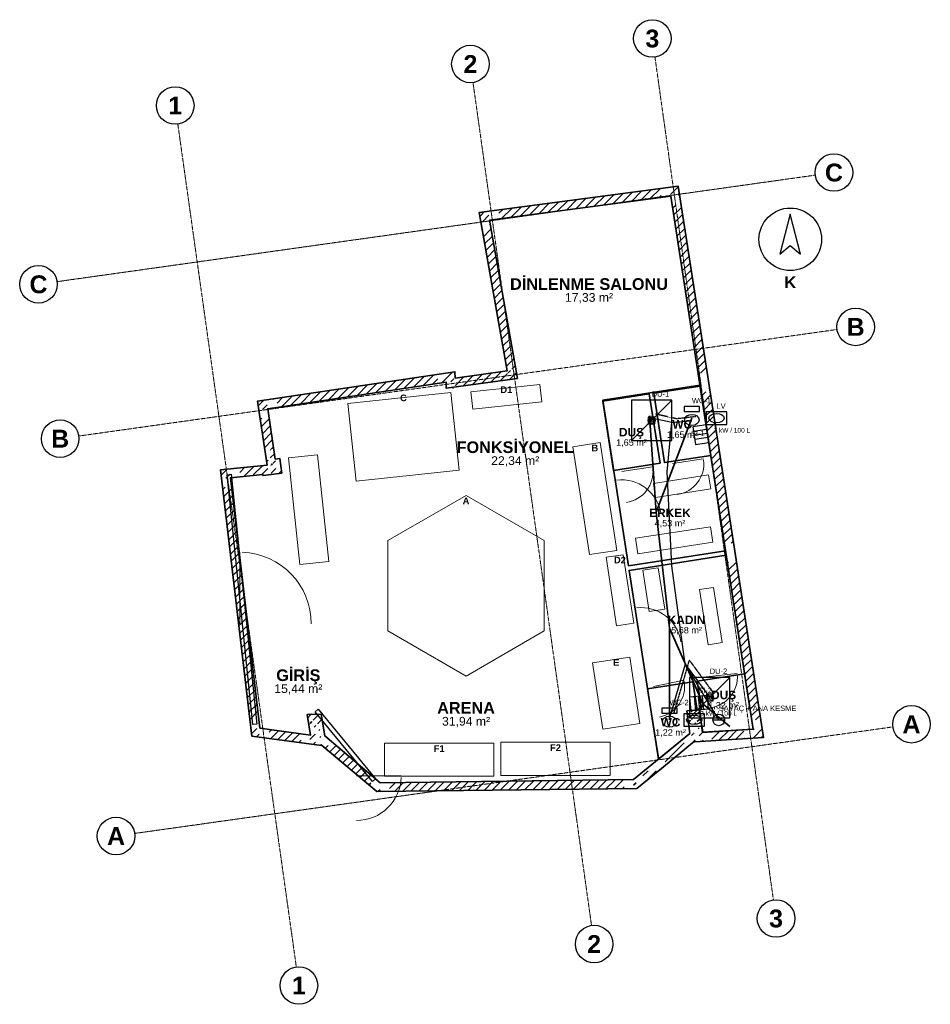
# Model space of a CAD drawing. Header units: millimetres. Extents: x -4681 to 15681, y -5011 to 17012.
import ezdxf
from ezdxf.enums import TextEntityAlignment as Align

# ---------------------------------------------------------------- set-up
doc = ezdxf.new("R2010")
doc.units = ezdxf.units.MM
doc.linetypes.add('DASHDOT', pattern=[3.556, 2.54, -0.508, 0, -0.508])
doc.linetypes.add('DASHED', pattern=[1.524, 1.27, -0.254])
for name, color, linetype, lineweight in [('A-CEPHE', 5, 'Continuous', 25), ('A-DUVAR-MEVCUT', 8, 'Continuous', 35), ('A-DUVAR-YENI', 1, 'Continuous', 35), ('A-EKIPMAN', 9, 'Continuous', 18), ('A-KAPI', 8, 'Continuous', 18), ('A-MOBILYA', 9, 'Continuous', 18), ('A-YAZI', 7, 'Continuous', 13), ('G-AKS-BALON', 8, 'Continuous', 25), ('G-AKS-HAT', 8, 'DASHDOT', 18), ('G-KUZEY', 7, 'Continuous', 25), ('M-SIHHI-CIHAZ', 8, 'Continuous', 25), ('M-SIHHI-PIS', 8, 'Continuous', 35), ('M-SIHHI-SICAK', 30, 'DASHED', 25), ('M-SIHHI-TEMIZ', 5, 'Continuous', 25)]:
    doc.layers.add(name, color=color, linetype=linetype, lineweight=lineweight)
doc.styles.add('GYM', font='arial.ttf')
doc.styles.add('GYM-B', font='arialbd.ttf')

# ---------------------------------------------------------------- blocks, each defined once
blk = doc.blocks.new('G_KUZEY')
blk.add_lwpolyline([(0, 560), (-230, -330), (0, -140), (230, -330)], close=True)
blk.add_circle((0, 0), 700)
at = {"style": 'GYM-B'}
blk.add_text('K', height=260, dxfattribs=at).set_placement((0, -960), align=Align.MIDDLE_CENTER)
blk = doc.blocks.new('M_KLOZET')
blk.add_lwpolyline([(-170, 150), (170, 150), (170, 260), (-170, 260)], close=True)
blk.add_ellipse((0, -40), major_axis=(160, 0), ratio=0.78)
at = {"style": 'GYM'}
blk.add_attdef('KOD', (0, 330), '', height=120, dxfattribs=at)
blk = doc.blocks.new('M_LAVABO')
blk.add_lwpolyline([(-230, -140), (230, -140), (230, 140), (-230, 140)], close=True)
blk.add_ellipse((0, 0), major_axis=(170, 0), ratio=0.62)
at = {"style": 'GYM'}
blk.add_attdef('KOD', (0, 210), '', height=120, dxfattribs=at)
blk = doc.blocks.new('M_DUS')
blk.add_line((-450, -450), (450, 450))
blk.add_lwpolyline([(-450, -450), (450, -450), (450, 450), (-450, 450)], close=True)
blk.add_circle((0, 0), 80)
at = {"style": 'GYM'}
blk.add_attdef('KOD', (0, 530), '', height=120, dxfattribs=at)
blk = doc.blocks.new('M_SUZGEC')
blk.add_lwpolyline([(-75, -75), (75, -75), (75, 75), (-75, 75)], close=True)
blk.add_circle((0, 0), 42)
blk = doc.blocks.new('M_ISITICI')
for p, q in [((-90, -150), (-90, 150)), ((0, -150), (0, 150)), ((90, -150), (90, 150))]:
    blk.add_line(p, q)
blk.add_lwpolyline([(-200, -150), (200, -150), (200, 150), (-200, 150)], close=True)
at = {"style": 'GYM'}
for tag, p, height in [('KOD', (0, 225), 120), ('GUC', (0, -285), 105)]:
    blk.add_attdef(tag, p, '', height=height, dxfattribs=at)
blk = doc.blocks.new('M_SAYAC')
blk.add_line((-130, 0), (130, 0))
blk.add_circle((0, 0), 130)
at = {"style": 'GYM'}
blk.add_attdef('KOD', (0, 200), '', height=120, dxfattribs=at)

msp = doc.modelspace()

# ---------------------------------------------------------------- hatches: boundary and pattern name
at = {"layer": 'A-DUVAR-MEVCUT'}
h = msp.add_hatch(dxfattribs=at)
h.set_pattern_fill('ANSI31', scale=40)
h.paths.add_polyline_path([(756, 6840), (760, 6814), (957, 6846), (953, 6872)])
h.paths.add_polyline_path([(970, 6843), (760, 6814), (756, 6840), (550, 6819), (550, 7020), (588, 7024), (970, 7024)])
h.paths.add_polyline_path([(760, 6814), (1178, 6873), (1150, 7071), (732, 7012)])
h.paths.add_polyline_path([(1149, 7083), (1178, 6873), (968, 6843), (968, 7083)])
h.paths.add_polyline_path([(1178, 6873), (1133, 7198), (935, 7171), (979, 6845)])
h.paths.add_polyline_path([(999, 7408), (1032, 7185), (1133, 7198), (1162, 6988), (923, 6988), (923, 7408)])
h.paths.add_polyline_path([(1133, 7198), (1032, 7185), (1058, 6986), (1159, 6999)])
h.paths.add_polyline_path([(1001, 7395), (1032, 7185), (1133, 7198), (1164, 6975), (822, 6975), (822, 7047), (850, 7050), (822, 7237), (822, 7395)])
h.paths.add_polyline_path([(1032, 7185), (864, 8310), (666, 8281), (834, 7155)])
h.paths.add_polyline_path([(1074, 8342), (864, 8310), (895, 8100), (693, 8100), (654, 8362), (654, 8481), (916, 8520), (1074, 8520)])
h.paths.add_polyline_path([(864, 8310), (4855, 8908), (4826, 9106), (834, 8508)])
h.paths.add_polyline_path([(4645, 9079), (4907, 9118), (5051, 9118), (5053, 8996), (5065, 8998), (5065, 8796), (4858, 8767), (4855, 8908), (4645, 8877)])
h.paths.add_polyline_path([(4855, 8908), (4858, 8767), (5058, 8772), (5055, 8912)])
h.paths.add_polyline_path([(5068, 8977), (5068, 8796), (4858, 8767), (4855, 8908), (4648, 8877), (4648, 8977)])
h.paths.add_polyline_path([(4858, 8767), (6449, 8988), (6422, 9186), (4831, 8965)])
h.paths.add_polyline_path([(6412, 9198), (6449, 8988), (6239, 8959), (6239, 9198)])
h.paths.add_polyline_path([(6449, 8988), (5826, 12526), (5629, 12492), (6252, 8954)])
h.paths.add_polyline_path([(6036, 12554), (5826, 12526), (5863, 12316), (5660, 12316), (5616, 12566), (5616, 12700), (5888, 12736), (6036, 12736)])
h.paths.add_polyline_path([(5826, 12526), (9876, 13066), (9849, 13265), (5800, 12725)])
h.paths.add_polyline_path([(9908, 12856), (9876, 13066), (9666, 13038), (9666, 13240), (9938, 13276), (10046, 13276), (10086, 13017), (10086, 12856)])
h.paths.add_polyline_path([(9876, 13066), (10521, 8898), (10719, 8928), (10073, 13097)])
h.paths.add_polyline_path([(10554, 8688), (10521, 8898), (10489, 9108), (10691, 9108), (10719, 8928), (10731, 8848), (10731, 8688)])
h.paths.add_polyline_path([(10521, 8898), (11111, 5092), (11308, 5122), (10719, 8928)])
h.paths.add_polyline_path([(11143, 4882), (11111, 5092), (11078, 5302), (11281, 5302), (11308, 5122), (11321, 5042), (11321, 4882)])
h.paths.add_polyline_path([(11111, 5092), (11722, 1144), (11920, 1174), (11308, 5122)])
h.paths.add_polyline_path([(11512, 1131), (11722, 1144), (11690, 1354), (11892, 1354), (11932, 1095), (11932, 957), (11570, 934), (11512, 934)])
h.paths.add_polyline_path([(11722, 1144), (10589, 1072), (10601, 873), (11735, 944)])
h.paths.add_polyline_path([(10379, 1282), (10562, 1282), (10589, 1072), (10799, 1086), (10799, 885), (10436, 862), (10414, 862), (10412, 877), (10394, 862), (10379, 862)])
h.paths.add_polyline_path([(10589, 1072), (10524, 1577), (10326, 1552), (10390, 1047)])
h.paths.add_polyline_path([(10314, 1367), (10314, 1558), (10524, 1577), (10551, 1367)])
h.paths.add_polyline_path([(10524, 1577), (10239, 1552), (10257, 1352), (10542, 1378)])
h.paths.add_polyline_path([(10449, 1342), (10266, 1342), (10239, 1552), (10449, 1570)])
h.paths.add_polyline_path([(10239, 1552), (10303, 1047), (10502, 1072), (10437, 1577)])
h.paths.add_polyline_path([(10093, 875), (10303, 1047), (10277, 1257), (10513, 1257), (10513, 867), (10414, 861), (10412, 877), (10363, 837), (10093, 837)])
h.paths.add_polyline_path([(10303, 1047), (9540, 421), (9667, 266), (10430, 892)])
h.paths.add_polyline_path([(9330, 248), (9540, 421), (9750, 593), (9750, 334), (9667, 266), (9600, 211), (9330, 211)])
h.paths.add_polyline_path([(9540, 421), (9046, 15), (9173, -139), (9667, 266)])
h.paths.add_polyline_path([(9256, -71), (9119, -184), (8836, -187), (8836, 13), (9046, 15), (9256, 188)])
h.paths.add_polyline_path([(9046, 15), (3378, -54), (3381, -253), (9049, -185)])
h.paths.add_polyline_path([(3588, -251), (3306, -254), (3168, -138), (3168, 124), (3378, -54), (3588, -51)])
h.paths.add_polyline_path([(3378, -54), (2142, 991), (2013, 839), (3249, -206)])
h.paths.add_polyline_path([(1932, 796), (1932, 1201), (2106, 1201), (2142, 991), (2352, 814), (2352, 781), (2080, 781), (2063, 796), (2066, 781), (2041, 781)])
h.paths.add_polyline_path([(2142, 991), (2060, 1478), (1863, 1445), (1944, 958)])
h.paths.add_polyline_path([(1850, 1268), (1850, 1474), (2060, 1478), (2095, 1268)])
h.paths.add_polyline_path([(2060, 1478), (1747, 1471), (1752, 1271), (2064, 1278)])
h.paths.add_polyline_path([(1957, 1261), (1782, 1261), (1747, 1471), (1957, 1476)])
h.paths.add_polyline_path([(1747, 1471), (1824, 1012), (2021, 1046), (1944, 1504)])
h.paths.add_polyline_path([(2034, 1222), (2034, 802), (1884, 802), (1614, 839), (1614, 1041), (1824, 1012), (1789, 1222)])
h.paths.add_polyline_path([(1824, 1012), (689, 1166), (662, 968), (1797, 814)])
h.paths.add_polyline_path([(664, 1376), (689, 1166), (899, 1138), (899, 957), (749, 957), (508, 989), (479, 1240), (479, 1376)])
h.paths.add_polyline_path([(689, 1166), (32, 6768), (-166, 6745), (490, 1143)])
h.paths.add_polyline_path([(242, 6789), (32, 6768), (57, 6558), (-144, 6558), (-178, 6842), (-178, 6948), (123, 6978), (242, 6978)])
h.paths.add_polyline_path([(32, 6768), (756, 6840), (736, 7039), (13, 6967)])
h.paths.add_polyline_path([(966, 6843), (760, 6814), (756, 6840), (546, 6819), (546, 7020), (847, 7050), (966, 7050)])

# ---------------------------------------------------------------- linework, layer by layer
at = {"layer": 'A-CEPHE'}
for points in [[(-45, 6835), (45, 6845), (625, 1255), (535, 1245)], [(3275, 29), (3205, -29), (1925, 1531), (1995, 1589)]]:
    msp.add_lwpolyline(points, close=True, dxfattribs=at)
at = {"layer": 'A-DUVAR-MEVCUT'}
for points in [[(850, 7050), (636, 8479), (5050, 9139), (5053, 8996), (6216, 9158), (5593, 12697), (10043, 13291), (10719, 8928), (11308, 5122), (11953, 958), (10414, 861), (10412, 877), (9667, 266), (9119, -184), (3306, -254), (2063, 796), (2066, 778), (508, 989), (-190, 6947)], [(756, 6840), (760, 6814), (1178, 6873), (1133, 7198), (1032, 7185), (864, 8310), (4855, 8908), (4858, 8767), (6449, 8988), (5826, 12526), (9876, 13066), (10521, 8898), (11111, 5092), (11722, 1144), (10589, 1072), (10524, 1577), (10239, 1552), (10303, 1047), (9540, 421), (9046, 15), (3378, -54), (2142, 991), (2060, 1478), (1747, 1471), (1824, 1012), (689, 1166), (32, 6768)]]:
    msp.add_lwpolyline(points, close=True, dxfattribs=at)
at = {"layer": 'A-DUVAR-YENI'}
for points in [[(8930, 4796), (11104, 5132), (10531, 8838), (8357, 8499)], [(10534, 8818), (10774, 7266), (9736, 7105), (9496, 8658)], [(8360, 8482), (9397, 8643), (9638, 7090), (8600, 6929)], [(9604, 473), (10303, 1047), (10239, 1552), (10524, 1577), (10589, 1072), (11722, 1144), (11120, 5032), (8946, 4695)], [(10559, 1306), (10524, 1577), (10519, 1598), (10541, 1580), (10566, 1584), (10467, 2217), (11530, 2383), (11722, 1144), (10595, 1073)], [(10303, 1047), (9634, 498), (9601, 492), (9359, 2045), (10369, 2202), (10467, 1572), (10239, 1552)]]:
    msp.add_lwpolyline(points, close=True, dxfattribs=at)
at = {"layer": 'A-EKIPMAN'}
for points in [[(6991, 8468), (6950, 8856), (5409, 8692), (5450, 8304)], [(4960, 8673), (2654, 8427), (2840, 6687), (5146, 6933)], [(8302, 7553), (7689, 7459), (8058, 5047), (8671, 5141)], [(5300, 6370), (3551, 5360), (3551, 3340), (5300, 2330), (7049, 3340), (7049, 5360)], [(8816, 5046), (8430, 4987), (8664, 3454), (9050, 3513)], [(9189, 1272), (8962, 2755), (8131, 2628), (8358, 1145)], [(5925, 90), (5925, 830), (3475, 830), (3475, 90)], [(8525, 110), (8525, 850), (6075, 850), (6075, 110)]]:
    msp.add_lwpolyline(points, close=True, dxfattribs=at)
at = {"layer": 'A-KAPI'}
for p, q in [((9917, 7082), (10609, 7190)), ((8781, 6906), (9473, 7014)), ((8772, 5822), (8634, 6712)), ((240, 3500), (240, 5100)), ((9216, 2962), (9078, 3852)), ((9488, 2100), (10174, 2238)), ((10668, 2314), (11364, 2392)), ((2850, 100), (3850, 100))]:
    msp.add_line(p, q, dxfattribs=at)
for centre, radius, start, end in [((9917, 7082), 700, -81.2, 6.8), ((8781, 6906), 700, -81.2, 6.8), ((8772, 5822), 900, 8.8, 96.8), ((240, 3500), 1600, 0, 88), ((9216, 2962), 900, 8.8, 96.8), ((9488, 2100), 700, -78.6, 9.4), ((10668, 2314), 700, -83.6, 4.4), ((2850, 100), 1000, -90, -2)]:
    msp.add_arc(centre, radius, start, end, dxfattribs=at)
at = {"layer": 'A-MOBILYA'}
for points in [[(1978, 7277), (1331, 7209), (1582, 4823), (2229, 4891)], [(9489, 6642), (9538, 6326), (10774, 6518), (10725, 6834)], [(9088, 5412), (9142, 5066), (10822, 5326), (10768, 5672)], [(9599, 4752), (9254, 4699), (9397, 3775), (9743, 3829)], [(10836, 4315), (10520, 4266), (10713, 3031), (11029, 3080)]]:
    msp.add_lwpolyline(points, close=True, dxfattribs=at)
at = {"layer": 'G-AKS-BALON'}
for centre in [(9466, 16592), (5398, 16021), (-1203, 15093), (13527, 13594), (-4261, 11094), (14012, 10141), (-3776, 7641), (15261, 1253), (-2526, -1247), (12232, -3091), (8164, -3663), (1563, -4591)]:
    msp.add_circle(centre, 420, dxfattribs=at)
at = {"layer": 'G-AKS-HAT'}
for p, q in [((12173, -2676), (9524, 16177)), ((8106, -3247), (5456, 15605)), ((1505, -4175), (-1145, 14677)), ((-3845, 11153), (13111, 13536)), ((-3360, 7700), (13596, 10083)), ((-2111, -1189), (14845, 1194))]:
    msp.add_line(p, q, dxfattribs=at)
at = {"layer": 'M-SIHHI-PIS'}
for points in [[(9400, 8150), (9550, 6000), (9850, 3400), (10600, 1700), (11200, 1200)], [(9450, 8050), (9400, 8150)], [(10350, 8100), (9550, 6000)], [(9850, 1350), (9850, 3400)], [(10750, 1850), (10600, 1700)]]:
    msp.add_lwpolyline(points, dxfattribs=at)
at = {"layer": 'M-SIHHI-SICAK'}
for points in [[(9990, 8090), (9540, 8190)], [(9990, 8090), (10440, 8140)], [(10290, 2690), (9940, 1490)], [(10290, 2690), (10840, 1940)]]:
    msp.add_lwpolyline(points, dxfattribs=at)
at = {"layer": 'M-SIHHI-TEMIZ'}
for points in [[(9900, 8000), (9450, 8100)], [(10950, 1350), (10200, 2600), (9900, 4800), (9800, 6900), (9900, 8000)], [(9900, 8000), (10350, 8050)], [(10200, 2600), (9850, 1400)], [(10200, 2600), (10750, 1850)]]:
    msp.add_lwpolyline(points, dxfattribs=at)

# ---------------------------------------------------------------- block references
at = {"layer": 'G-KUZEY'}
msp.add_blockref('G_KUZEY', (12550, 12100), dxfattribs=at)
at = {"layer": 'M-SIHHI-CIHAZ'}
for name, p, values in [('M_DUS', (9450, 8050), {'KOD': 'DU-1'}), ('M_KLOZET', (10350, 8100), {'KOD': 'WC-1'}), ('M_LAVABO', (10900, 8100), {'KOD': 'LV'}), ('M_DUS', (10750, 1850), {'KOD': 'DU-2'}), ('M_KLOZET', (9850, 1350), {'KOD': 'WC-2'}), ('M_LAVABO', (10400, 1350), {'KOD': 'LV'})]:
    msp.add_blockref(name, p, dxfattribs=at).add_auto_attribs(values)
for p in [(9450, 8050), (10750, 1850)]:
    msp.add_blockref('M_SUZGEC', p, dxfattribs=at)
ref = msp.add_blockref('M_ISITICI', (10550, 7732), dxfattribs=dict(at, rotation=98.8))
ref.add_attrib('KOD', 'SI-1', (10328, 7698), dxfattribs={"layer": '0', "height": 120, "style": 'GYM'})
ref.add_attrib('GUC', '3 kW / 100 L', (10832, 7776), dxfattribs={"layer": '0', "height": 105, "style": 'GYM'})
ref = msp.add_blockref('M_ISITICI', (10511, 1727), dxfattribs=dict(at, rotation=5.1))
ref.add_attrib('KOD', 'SI-2', (10491, 1951), dxfattribs={"layer": '0', "height": 120, "style": 'GYM'})
ref.add_attrib('GUC', '3 kW / 100 L', (10536, 1443), dxfattribs={"layer": '0', "height": 105, "style": 'GYM'})
at = {"layer": 'M-SIHHI-TEMIZ'}
msp.add_blockref('M_SAYAC', (10950, 1350), dxfattribs=at).add_auto_attribs({'KOD': 'SAYAÇ + ANA KESME'})

# ---------------------------------------------------------------- texts
at = {"layer": 'A-EKIPMAN', "style": 'GYM-B'}
for s, p in [('D1', (6200, 8736)), ('C', (3900, 8553)), ('B', (8180, 7433)), ('A', (5300, 6250)), ('D2', (8740, 4926)), ('E', (8660, 2635)), ('F1', (4700, 710)), ('F2', (7300, 730))]:
    msp.add_text(s, height=150, dxfattribs=at).set_placement(p, align=Align.MIDDLE_CENTER)
at = {"layer": 'A-YAZI'}
for s, height, style, p in [('DİNLENME SALONU', 260, 'GYM-B', (8050, 11100)), ('17,33 m²', 195, 'GYM', (8050, 10800)), ('WC', 190, 'GYM-B', (10135, 7962)), ('DUŞ', 190, 'GYM-B', (8999, 7786)), ('1,65 m²', 145, 'GYM', (10135, 7732)), ('FONKSİYONEL', 260, 'GYM-B', (6400, 7450)), ('1,65 m²', 145, 'GYM', (8999, 7556)), ('22,34 m²', 195, 'GYM', (6400, 7150)), ('ERKEK', 190, 'GYM-B', (9860, 5981)), ('4,53 m²', 145, 'GYM', (9860, 5751)), ('KADIN', 190, 'GYM-B', (10231, 3588)), ('5,68 m²', 145, 'GYM', (10231, 3358)), ('GİRİŞ', 260, 'GYM-B', (1550, 2350)), ('15,44 m²', 195, 'GYM', (1550, 2050)), ('DUŞ', 190, 'GYM-B', (11060, 1908)), ('1,32 m²', 145, 'GYM', (11060, 1678)), ('ARENA', 260, 'GYM-B', (5300, 1620)), ('31,94 m²', 195, 'GYM', (5300, 1320)), ('WC', 190, 'GYM-B', (9873, 1299)), ('1,22 m²', 145, 'GYM', (9873, 1069))]:
    msp.add_text(s, height=height, dxfattribs=dict(at, style=style)).set_placement(p, align=Align.MIDDLE_CENTER)
at = {"layer": 'G-AKS-BALON', "style": 'GYM-B'}
for s, p in [('3', (9466, 16592)), ('2', (5398, 16021)), ('1', (-1203, 15093)), ('C', (13527, 13594)), ('C', (-4261, 11094)), ('B', (14012, 10141)), ('B', (-3776, 7641)), ('A', (15261, 1253)), ('A', (-2526, -1247)), ('3', (12232, -3091)), ('2', (8164, -3663)), ('1', (1563, -4591))]:
    msp.add_text(s, height=399, dxfattribs=at).set_placement(p, align=Align.MIDDLE_CENTER)

doc.saveas('drawing.dxf')
